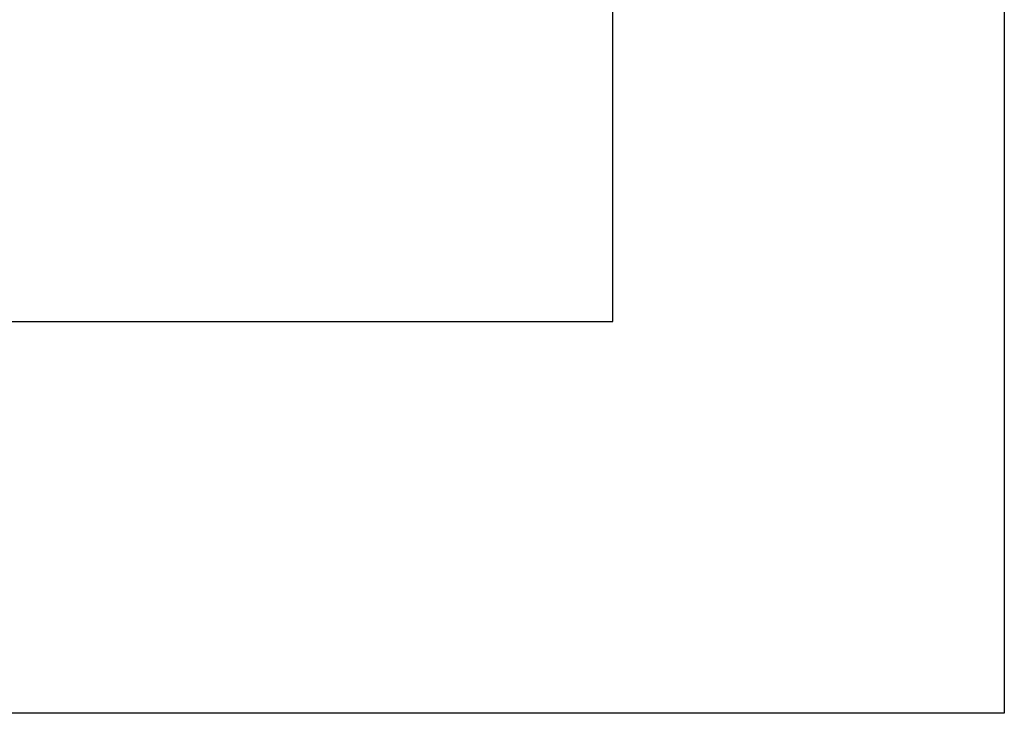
# Model space of a CAD drawing. Extents: x -19 to 391, y -43 to 244.
# Tile 24 of 31: x 378 to 391, y -43 to -34. Entities that reach past the tile are written whole.
import ezdxf

# ---------------------------------------------------------------- set-up
doc = ezdxf.new("R2010")
doc.units = 0
doc.layers.add('BOARD_GEOMETRY_DIMENSION', color=2, linetype='CONTINUOUS')
doc.layers.add('BOARD_GEOMETRY_SILKSCREEN_TOP', color=1, linetype='CONTINUOUS')

msp = doc.modelspace()

# ---------------------------------------------------------------- linework, layer by layer
at = {"layer": 'BOARD_GEOMETRY_DIMENSION'}
msp.add_lwpolyline([(-19.05, -43.18), (-19.05, 243.819934), (390.949942, 243.819934), (390.949942, -43.18)], close=True, dxfattribs=at)
for points in [[(385.949952, -38.179756), (385.949952, 225.170238)], [(-14.05001, -38.179756), (385.949952, -38.179756)]]:
    msp.add_lwpolyline(points, dxfattribs=at)
at = {"layer": 'BOARD_GEOMETRY_SILKSCREEN_TOP'}
msp.add_lwpolyline([(-19.05, -43.18), (-19.05, 243.819934), (390.949942, 243.819934), (390.949942, -43.18)], close=True, dxfattribs=at)
for points in [[(385.949952, -38.179756), (385.949952, 225.170238)], [(-14.05001, -38.179756), (385.949952, -38.179756)]]:
    msp.add_lwpolyline(points, dxfattribs=at)

doc.saveas('drawing.dxf')
